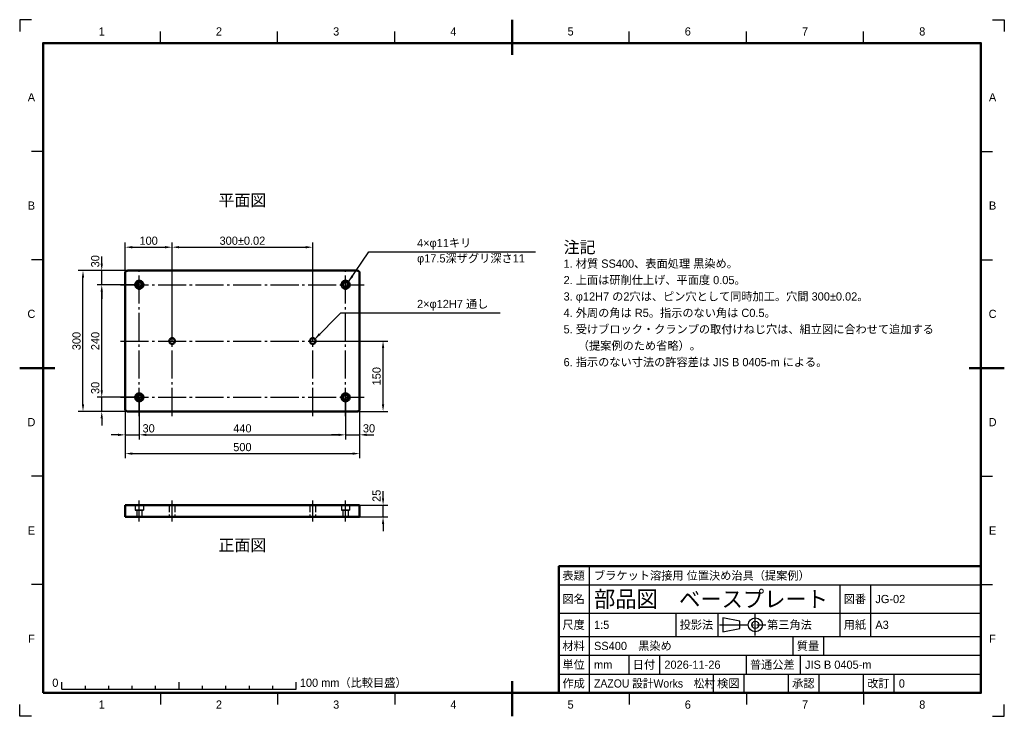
# Model space of a CAD drawing. Header units: millimetres. Extents: x 0 to 2100, y 0 to 1485.
import ezdxf
from ezdxf.enums import TextEntityAlignment as Align

# ---------------------------------------------------------------- set-up
doc = ezdxf.new("R2010")
doc.units = ezdxf.units.MM
doc.header["$LTSCALE"] = 5
doc.linetypes.add('ZCENTER', pattern=[16, 12, -1.5, 1, -1.5])
doc.linetypes.add('ZHIDDEN', pattern=[4, 3, -1])
for name, color, linetype, lineweight in [('かくれ線', 7, 'ZHIDDEN', 25), ('中心線', 7, 'ZCENTER', 25), ('図枠', 7, 'Continuous', 50), ('外形線', 7, 'Continuous', 50), ('寸法線', 7, 'Continuous', 25), ('文字', 7, 'Continuous', 25), ('表', 7, 'Continuous', 25), ('表枠', 7, 'Continuous', 50)]:
    doc.layers.add(name, color=color, linetype=linetype, lineweight=lineweight)
doc.styles.add('JP', font='ipag.ttf')
doc.dimstyles.get("Standard").update_dxf_attribs({"dimtxt": 2.5, "dimasz": 2.5, "dimexe": 1.25, "dimexo": 0.625, "dimtad": 1, "dimcen": 2.5, "dimazin": 3, "dimtfac": 1, "dimtmove": 0, "dimatfit": 3})

msp = doc.modelspace()

# ---------------------------------------------------------------- hatches: boundary and pattern name
at = {"layer": '寸法線'}
h = msp.add_hatch(color=7, dxfattribs=at)
h.dxf.hatch_style = 1
h.paths.add_polyline_path([(701.187, 926.187), (707.497, 940.05), (711.858, 937.056)])
h = msp.add_hatch(color=7, dxfattribs=at)
h.dxf.hatch_style = 1
h.paths.add_polyline_path([(629.243, 804.243), (637.979, 816.719), (641.719, 812.979)])

# ---------------------------------------------------------------- linework, layer by layer
at = {"layer": 'かくれ線'}
for points in [[(225, 425), (225, 450)], [(225, 450), (225.208, 450), (225.417, 450), (225.625, 450), (225.833, 450), (226.042, 450), (226.25, 450), (226.458, 450), (226.667, 450), (226.875, 450), (227.083, 450), (227.292, 450), (227.5, 450), (227.708, 450), (227.917, 450), (228.125, 450), (228.333, 450), (228.542, 450), (228.75, 450), (228.958, 450), (229.167, 450), (229.375, 450), (229.583, 450), (229.792, 450), (230, 450)], [(230, 450), (720, 450)], [(246.25, 450), (246.979, 450), (247.708, 450), (248.438, 450), (249.167, 450), (249.896, 450), (250.625, 450), (251.354, 450), (252.083, 450), (252.812, 450), (253.542, 450), (254.271, 450), (255, 450), (255.729, 450), (256.458, 450), (257.188, 450), (257.917, 450), (258.646, 450), (259.375, 450), (260.104, 450), (260.833, 450), (261.562, 450), (262.292, 450), (263.021, 450), (263.75, 450)], [(263.75, 450), (263.021, 450), (262.292, 450), (261.562, 450), (260.833, 450), (260.104, 450), (259.375, 450), (258.646, 450), (257.917, 450), (257.188, 450), (256.458, 450), (255.729, 450), (255, 450), (254.271, 450), (253.542, 450), (252.812, 450), (252.083, 450), (251.354, 450), (250.625, 450), (249.896, 450), (249.167, 450), (248.438, 450), (247.708, 450), (246.979, 450), (246.25, 450)], [(246.25, 450), (246.979, 450), (247.708, 450), (248.438, 450), (249.167, 450), (249.896, 450), (250.625, 450), (251.354, 450), (252.083, 450), (252.812, 450), (253.542, 450), (254.271, 450), (255, 450), (255.729, 450), (256.458, 450), (257.188, 450), (257.917, 450), (258.646, 450), (259.375, 450), (260.104, 450), (260.833, 450), (261.562, 450), (262.292, 450), (263.021, 450), (263.75, 450)], [(263.75, 450), (263.021, 450), (262.292, 450), (261.562, 450), (260.833, 450), (260.104, 450), (259.375, 450), (258.646, 450), (257.917, 450), (257.188, 450), (256.458, 450), (255.729, 450), (255, 450), (254.271, 450), (253.542, 450), (252.812, 450), (252.083, 450), (251.354, 450), (250.625, 450), (249.896, 450), (249.167, 450), (248.438, 450), (247.708, 450), (246.979, 450), (246.25, 450)], [(246.25, 450), (246.25, 439.2)], [(246.25, 450), (246.25, 439.2)], [(263.75, 450), (263.75, 439.2)], [(263.75, 450), (263.75, 439.2)], [(319, 450), (319.5, 450), (320, 450), (320.5, 450), (321, 450), (321.5, 450), (322, 450), (322.5, 450), (323, 450), (323.5, 450), (324, 450), (324.5, 450), (325, 450), (325.5, 450), (326, 450), (326.5, 450), (327, 450), (327.5, 450), (328, 450), (328.5, 450), (329, 450), (329.5, 450), (330, 450), (330.5, 450), (331, 450)], [(331, 450), (330.5, 450), (330, 450), (329.5, 450), (329, 450), (328.5, 450), (328, 450), (327.5, 450), (327, 450), (326.5, 450), (326, 450), (325.5, 450), (325, 450), (324.5, 450), (324, 450), (323.5, 450), (323, 450), (322.5, 450), (322, 450), (321.5, 450), (321, 450), (320.5, 450), (320, 450), (319.5, 450), (319, 450)], [(319, 450), (319, 425)], [(331, 450), (331, 425)], [(619, 450), (619.5, 450), (620, 450), (620.5, 450), (621, 450), (621.5, 450), (622, 450), (622.5, 450), (623, 450), (623.5, 450), (624, 450), (624.5, 450), (625, 450), (625.5, 450), (626, 450), (626.5, 450), (627, 450), (627.5, 450), (628, 450), (628.5, 450), (629, 450), (629.5, 450), (630, 450), (630.5, 450), (631, 450)], [(631, 450), (630.5, 450), (630, 450), (629.5, 450), (629, 450), (628.5, 450), (628, 450), (627.5, 450), (627, 450), (626.5, 450), (626, 450), (625.5, 450), (625, 450), (624.5, 450), (624, 450), (623.5, 450), (623, 450), (622.5, 450), (622, 450), (621.5, 450), (621, 450), (620.5, 450), (620, 450), (619.5, 450), (619, 450)], [(619, 450), (619, 425)], [(631, 450), (631, 425)], [(686.25, 450), (686.979, 450), (687.708, 450), (688.438, 450), (689.167, 450), (689.896, 450), (690.625, 450), (691.354, 450), (692.083, 450), (692.812, 450), (693.542, 450), (694.271, 450), (695, 450), (695.729, 450), (696.458, 450), (697.188, 450), (697.917, 450), (698.646, 450), (699.375, 450), (700.104, 450), (700.833, 450), (701.562, 450), (702.292, 450), (703.021, 450), (703.75, 450)], [(703.75, 450), (703.021, 450), (702.292, 450), (701.562, 450), (700.833, 450), (700.104, 450), (699.375, 450), (698.646, 450), (697.917, 450), (697.188, 450), (696.458, 450), (695.729, 450), (695, 450), (694.271, 450), (693.542, 450), (692.812, 450), (692.083, 450), (691.354, 450), (690.625, 450), (689.896, 450), (689.167, 450), (688.438, 450), (687.708, 450), (686.979, 450), (686.25, 450)], [(686.25, 450), (686.979, 450), (687.708, 450), (688.438, 450), (689.167, 450), (689.896, 450), (690.625, 450), (691.354, 450), (692.083, 450), (692.812, 450), (693.542, 450), (694.271, 450), (695, 450), (695.729, 450), (696.458, 450), (697.188, 450), (697.917, 450), (698.646, 450), (699.375, 450), (700.104, 450), (700.833, 450), (701.562, 450), (702.292, 450), (703.021, 450), (703.75, 450)], [(703.75, 450), (703.021, 450), (702.292, 450), (701.562, 450), (700.833, 450), (700.104, 450), (699.375, 450), (698.646, 450), (697.917, 450), (697.188, 450), (696.458, 450), (695.729, 450), (695, 450), (694.271, 450), (693.542, 450), (692.812, 450), (692.083, 450), (691.354, 450), (690.625, 450), (689.896, 450), (689.167, 450), (688.438, 450), (687.708, 450), (686.979, 450), (686.25, 450)], [(686.25, 450), (686.25, 439.2)], [(686.25, 450), (686.25, 439.2)], [(703.75, 450), (703.75, 439.2)], [(703.75, 450), (703.75, 439.2)], [(720, 450), (720.208, 450), (720.417, 450), (720.625, 450), (720.833, 450), (721.042, 450), (721.25, 450), (721.458, 450), (721.667, 450), (721.875, 450), (722.083, 450), (722.292, 450), (722.5, 450), (722.708, 450), (722.917, 450), (723.125, 450), (723.333, 450), (723.542, 450), (723.75, 450), (723.958, 450), (724.167, 450), (724.375, 450), (724.583, 450), (724.792, 450), (725, 450)], [(725, 425), (725, 450)], [(225, 425), (225.208, 425), (225.417, 425), (225.625, 425), (225.833, 425), (226.042, 425), (226.25, 425), (226.458, 425), (226.667, 425), (226.875, 425), (227.083, 425), (227.292, 425), (227.5, 425), (227.708, 425), (227.917, 425), (228.125, 425), (228.333, 425), (228.542, 425), (228.75, 425), (228.958, 425), (229.167, 425), (229.375, 425), (229.583, 425), (229.792, 425), (230, 425)], [(230, 425), (720, 425)], [(246.25, 439.2), (246.979, 439.2), (247.708, 439.2), (248.438, 439.2), (249.167, 439.2), (249.896, 439.2), (250.625, 439.2), (251.354, 439.2), (252.083, 439.2), (252.812, 439.2), (253.542, 439.2), (254.271, 439.2), (255, 439.2), (255.729, 439.2), (256.458, 439.2), (257.188, 439.2), (257.917, 439.2), (258.646, 439.2), (259.375, 439.2), (260.104, 439.2), (260.833, 439.2), (261.562, 439.2), (262.292, 439.2), (263.021, 439.2), (263.75, 439.2)], [(263.75, 439.2), (263.021, 439.2), (262.292, 439.2), (261.562, 439.2), (260.833, 439.2), (260.104, 439.2), (259.375, 439.2), (258.646, 439.2), (257.917, 439.2), (257.188, 439.2), (256.458, 439.2), (255.729, 439.2), (255, 439.2), (254.271, 439.2), (253.542, 439.2), (252.812, 439.2), (252.083, 439.2), (251.354, 439.2), (250.625, 439.2), (249.896, 439.2), (249.167, 439.2), (248.438, 439.2), (247.708, 439.2), (246.979, 439.2), (246.25, 439.2)], [(246.25, 439.2), (246.979, 439.2), (247.708, 439.2), (248.438, 439.2), (249.167, 439.2), (249.896, 439.2), (250.625, 439.2), (251.354, 439.2), (252.083, 439.2), (252.812, 439.2), (253.542, 439.2), (254.271, 439.2), (255, 439.2), (255.729, 439.2), (256.458, 439.2), (257.188, 439.2), (257.917, 439.2), (258.646, 439.2), (259.375, 439.2), (260.104, 439.2), (260.833, 439.2), (261.562, 439.2), (262.292, 439.2), (263.021, 439.2), (263.75, 439.2)], [(263.75, 439.2), (263.021, 439.2), (262.292, 439.2), (261.562, 439.2), (260.833, 439.2), (260.104, 439.2), (259.375, 439.2), (258.646, 439.2), (257.917, 439.2), (257.188, 439.2), (256.458, 439.2), (255.729, 439.2), (255, 439.2), (254.271, 439.2), (253.542, 439.2), (252.812, 439.2), (252.083, 439.2), (251.354, 439.2), (250.625, 439.2), (249.896, 439.2), (249.167, 439.2), (248.438, 439.2), (247.708, 439.2), (246.979, 439.2), (246.25, 439.2)], [(249.5, 439.2), (249.958, 439.2), (250.417, 439.2), (250.875, 439.2), (251.333, 439.2), (251.792, 439.2), (252.25, 439.2), (252.708, 439.2), (253.167, 439.2), (253.625, 439.2), (254.083, 439.2), (254.542, 439.2), (255, 439.2), (255.458, 439.2), (255.917, 439.2), (256.375, 439.2), (256.833, 439.2), (257.292, 439.2), (257.75, 439.2), (258.208, 439.2), (258.667, 439.2), (259.125, 439.2), (259.583, 439.2), (260.042, 439.2), (260.5, 439.2)], [(260.5, 439.2), (260.042, 439.2), (259.583, 439.2), (259.125, 439.2), (258.667, 439.2), (258.208, 439.2), (257.75, 439.2), (257.292, 439.2), (256.833, 439.2), (256.375, 439.2), (255.917, 439.2), (255.458, 439.2), (255, 439.2), (254.542, 439.2), (254.083, 439.2), (253.625, 439.2), (253.167, 439.2), (252.708, 439.2), (252.25, 439.2), (251.792, 439.2), (251.333, 439.2), (250.875, 439.2), (250.417, 439.2), (249.958, 439.2), (249.5, 439.2)], [(249.5, 439.2), (249.5, 425)], [(249.5, 439.2), (249.958, 439.2), (250.417, 439.2), (250.875, 439.2), (251.333, 439.2), (251.792, 439.2), (252.25, 439.2), (252.708, 439.2), (253.167, 439.2), (253.625, 439.2), (254.083, 439.2), (254.542, 439.2), (255, 439.2), (255.458, 439.2), (255.917, 439.2), (256.375, 439.2), (256.833, 439.2), (257.292, 439.2), (257.75, 439.2), (258.208, 439.2), (258.667, 439.2), (259.125, 439.2), (259.583, 439.2), (260.042, 439.2), (260.5, 439.2)], [(260.5, 439.2), (260.042, 439.2), (259.583, 439.2), (259.125, 439.2), (258.667, 439.2), (258.208, 439.2), (257.75, 439.2), (257.292, 439.2), (256.833, 439.2), (256.375, 439.2), (255.917, 439.2), (255.458, 439.2), (255, 439.2), (254.542, 439.2), (254.083, 439.2), (253.625, 439.2), (253.167, 439.2), (252.708, 439.2), (252.25, 439.2), (251.792, 439.2), (251.333, 439.2), (250.875, 439.2), (250.417, 439.2), (249.958, 439.2), (249.5, 439.2)], [(249.5, 439.2), (249.5, 425)], [(249.5, 425), (249.958, 425), (250.417, 425), (250.875, 425), (251.333, 425), (251.792, 425), (252.25, 425), (252.708, 425), (253.167, 425), (253.625, 425), (254.083, 425), (254.542, 425), (255, 425), (255.458, 425), (255.917, 425), (256.375, 425), (256.833, 425), (257.292, 425), (257.75, 425), (258.208, 425), (258.667, 425), (259.125, 425), (259.583, 425), (260.042, 425), (260.5, 425)], [(260.5, 425), (260.042, 425), (259.583, 425), (259.125, 425), (258.667, 425), (258.208, 425), (257.75, 425), (257.292, 425), (256.833, 425), (256.375, 425), (255.917, 425), (255.458, 425), (255, 425), (254.542, 425), (254.083, 425), (253.625, 425), (253.167, 425), (252.708, 425), (252.25, 425), (251.792, 425), (251.333, 425), (250.875, 425), (250.417, 425), (249.958, 425), (249.5, 425)], [(249.5, 425), (249.958, 425), (250.417, 425), (250.875, 425), (251.333, 425), (251.792, 425), (252.25, 425), (252.708, 425), (253.167, 425), (253.625, 425), (254.083, 425), (254.542, 425), (255, 425), (255.458, 425), (255.917, 425), (256.375, 425), (256.833, 425), (257.292, 425), (257.75, 425), (258.208, 425), (258.667, 425), (259.125, 425), (259.583, 425), (260.042, 425), (260.5, 425)], [(260.5, 425), (260.042, 425), (259.583, 425), (259.125, 425), (258.667, 425), (258.208, 425), (257.75, 425), (257.292, 425), (256.833, 425), (256.375, 425), (255.917, 425), (255.458, 425), (255, 425), (254.542, 425), (254.083, 425), (253.625, 425), (253.167, 425), (252.708, 425), (252.25, 425), (251.792, 425), (251.333, 425), (250.875, 425), (250.417, 425), (249.958, 425), (249.5, 425)], [(260.5, 439.2), (260.5, 425)], [(260.5, 439.2), (260.5, 425)], [(319, 425), (319.5, 425), (320, 425), (320.5, 425), (321, 425), (321.5, 425), (322, 425), (322.5, 425), (323, 425), (323.5, 425), (324, 425), (324.5, 425), (325, 425), (325.5, 425), (326, 425), (326.5, 425), (327, 425), (327.5, 425), (328, 425), (328.5, 425), (329, 425), (329.5, 425), (330, 425), (330.5, 425), (331, 425)], [(331, 425), (330.5, 425), (330, 425), (329.5, 425), (329, 425), (328.5, 425), (328, 425), (327.5, 425), (327, 425), (326.5, 425), (326, 425), (325.5, 425), (325, 425), (324.5, 425), (324, 425), (323.5, 425), (323, 425), (322.5, 425), (322, 425), (321.5, 425), (321, 425), (320.5, 425), (320, 425), (319.5, 425), (319, 425)], [(619, 425), (619.5, 425), (620, 425), (620.5, 425), (621, 425), (621.5, 425), (622, 425), (622.5, 425), (623, 425), (623.5, 425), (624, 425), (624.5, 425), (625, 425), (625.5, 425), (626, 425), (626.5, 425), (627, 425), (627.5, 425), (628, 425), (628.5, 425), (629, 425), (629.5, 425), (630, 425), (630.5, 425), (631, 425)], [(631, 425), (630.5, 425), (630, 425), (629.5, 425), (629, 425), (628.5, 425), (628, 425), (627.5, 425), (627, 425), (626.5, 425), (626, 425), (625.5, 425), (625, 425), (624.5, 425), (624, 425), (623.5, 425), (623, 425), (622.5, 425), (622, 425), (621.5, 425), (621, 425), (620.5, 425), (620, 425), (619.5, 425), (619, 425)], [(686.25, 439.2), (686.979, 439.2), (687.708, 439.2), (688.438, 439.2), (689.167, 439.2), (689.896, 439.2), (690.625, 439.2), (691.354, 439.2), (692.083, 439.2), (692.812, 439.2), (693.542, 439.2), (694.271, 439.2), (695, 439.2), (695.729, 439.2), (696.458, 439.2), (697.188, 439.2), (697.917, 439.2), (698.646, 439.2), (699.375, 439.2), (700.104, 439.2), (700.833, 439.2), (701.562, 439.2), (702.292, 439.2), (703.021, 439.2), (703.75, 439.2)], [(703.75, 439.2), (703.021, 439.2), (702.292, 439.2), (701.562, 439.2), (700.833, 439.2), (700.104, 439.2), (699.375, 439.2), (698.646, 439.2), (697.917, 439.2), (697.188, 439.2), (696.458, 439.2), (695.729, 439.2), (695, 439.2), (694.271, 439.2), (693.542, 439.2), (692.812, 439.2), (692.083, 439.2), (691.354, 439.2), (690.625, 439.2), (689.896, 439.2), (689.167, 439.2), (688.438, 439.2), (687.708, 439.2), (686.979, 439.2), (686.25, 439.2)], [(686.25, 439.2), (686.979, 439.2), (687.708, 439.2), (688.438, 439.2), (689.167, 439.2), (689.896, 439.2), (690.625, 439.2), (691.354, 439.2), (692.083, 439.2), (692.812, 439.2), (693.542, 439.2), (694.271, 439.2), (695, 439.2), (695.729, 439.2), (696.458, 439.2), (697.188, 439.2), (697.917, 439.2), (698.646, 439.2), (699.375, 439.2), (700.104, 439.2), (700.833, 439.2), (701.562, 439.2), (702.292, 439.2), (703.021, 439.2), (703.75, 439.2)], [(703.75, 439.2), (703.021, 439.2), (702.292, 439.2), (701.562, 439.2), (700.833, 439.2), (700.104, 439.2), (699.375, 439.2), (698.646, 439.2), (697.917, 439.2), (697.188, 439.2), (696.458, 439.2), (695.729, 439.2), (695, 439.2), (694.271, 439.2), (693.542, 439.2), (692.812, 439.2), (692.083, 439.2), (691.354, 439.2), (690.625, 439.2), (689.896, 439.2), (689.167, 439.2), (688.438, 439.2), (687.708, 439.2), (686.979, 439.2), (686.25, 439.2)], [(689.5, 439.2), (689.958, 439.2), (690.417, 439.2), (690.875, 439.2), (691.333, 439.2), (691.792, 439.2), (692.25, 439.2), (692.708, 439.2), (693.167, 439.2), (693.625, 439.2), (694.083, 439.2), (694.542, 439.2), (695, 439.2), (695.458, 439.2), (695.917, 439.2), (696.375, 439.2), (696.833, 439.2), (697.292, 439.2), (697.75, 439.2), (698.208, 439.2), (698.667, 439.2), (699.125, 439.2), (699.583, 439.2), (700.042, 439.2), (700.5, 439.2)], [(700.5, 439.2), (700.042, 439.2), (699.583, 439.2), (699.125, 439.2), (698.667, 439.2), (698.208, 439.2), (697.75, 439.2), (697.292, 439.2), (696.833, 439.2), (696.375, 439.2), (695.917, 439.2), (695.458, 439.2), (695, 439.2), (694.542, 439.2), (694.083, 439.2), (693.625, 439.2), (693.167, 439.2), (692.708, 439.2), (692.25, 439.2), (691.792, 439.2), (691.333, 439.2), (690.875, 439.2), (690.417, 439.2), (689.958, 439.2), (689.5, 439.2)], [(689.5, 439.2), (689.5, 425)], [(689.5, 439.2), (689.958, 439.2), (690.417, 439.2), (690.875, 439.2), (691.333, 439.2), (691.792, 439.2), (692.25, 439.2), (692.708, 439.2), (693.167, 439.2), (693.625, 439.2), (694.083, 439.2), (694.542, 439.2), (695, 439.2), (695.458, 439.2), (695.917, 439.2), (696.375, 439.2), (696.833, 439.2), (697.292, 439.2), (697.75, 439.2), (698.208, 439.2), (698.667, 439.2), (699.125, 439.2), (699.583, 439.2), (700.042, 439.2), (700.5, 439.2)], [(700.5, 439.2), (700.042, 439.2), (699.583, 439.2), (699.125, 439.2), (698.667, 439.2), (698.208, 439.2), (697.75, 439.2), (697.292, 439.2), (696.833, 439.2), (696.375, 439.2), (695.917, 439.2), (695.458, 439.2), (695, 439.2), (694.542, 439.2), (694.083, 439.2), (693.625, 439.2), (693.167, 439.2), (692.708, 439.2), (692.25, 439.2), (691.792, 439.2), (691.333, 439.2), (690.875, 439.2), (690.417, 439.2), (689.958, 439.2), (689.5, 439.2)], [(689.5, 439.2), (689.5, 425)], [(689.5, 425), (689.958, 425), (690.417, 425), (690.875, 425), (691.333, 425), (691.792, 425), (692.25, 425), (692.708, 425), (693.167, 425), (693.625, 425), (694.083, 425), (694.542, 425), (695, 425), (695.458, 425), (695.917, 425), (696.375, 425), (696.833, 425), (697.292, 425), (697.75, 425), (698.208, 425), (698.667, 425), (699.125, 425), (699.583, 425), (700.042, 425), (700.5, 425)], [(700.5, 425), (700.042, 425), (699.583, 425), (699.125, 425), (698.667, 425), (698.208, 425), (697.75, 425), (697.292, 425), (696.833, 425), (696.375, 425), (695.917, 425), (695.458, 425), (695, 425), (694.542, 425), (694.083, 425), (693.625, 425), (693.167, 425), (692.708, 425), (692.25, 425), (691.792, 425), (691.333, 425), (690.875, 425), (690.417, 425), (689.958, 425), (689.5, 425)], [(689.5, 425), (689.958, 425), (690.417, 425), (690.875, 425), (691.333, 425), (691.792, 425), (692.25, 425), (692.708, 425), (693.167, 425), (693.625, 425), (694.083, 425), (694.542, 425), (695, 425), (695.458, 425), (695.917, 425), (696.375, 425), (696.833, 425), (697.292, 425), (697.75, 425), (698.208, 425), (698.667, 425), (699.125, 425), (699.583, 425), (700.042, 425), (700.5, 425)], [(700.5, 425), (700.042, 425), (699.583, 425), (699.125, 425), (698.667, 425), (698.208, 425), (697.75, 425), (697.292, 425), (696.833, 425), (696.375, 425), (695.917, 425), (695.458, 425), (695, 425), (694.542, 425), (694.083, 425), (693.625, 425), (693.167, 425), (692.708, 425), (692.25, 425), (691.792, 425), (691.333, 425), (690.875, 425), (690.417, 425), (689.958, 425), (689.5, 425)], [(700.5, 439.2), (700.5, 425)], [(700.5, 439.2), (700.5, 425)], [(720, 425), (720.208, 425), (720.417, 425), (720.625, 425), (720.833, 425), (721.042, 425), (721.25, 425), (721.458, 425), (721.667, 425), (721.875, 425), (722.083, 425), (722.292, 425), (722.5, 425), (722.708, 425), (722.917, 425), (723.125, 425), (723.333, 425), (723.542, 425), (723.75, 425), (723.958, 425), (724.167, 425), (724.375, 425), (724.583, 425), (724.792, 425), (725, 425)]]:
    msp.add_lwpolyline(points, dxfattribs=at)
at = {"layer": '中心線'}
for p, q in [((255, 640), (255, 960)), ((325, 640), (325, 960)), ((625, 640), (625, 960)), ((695, 640), (695, 960)), ((215, 920), (735, 920)), ((215, 800), (735, 800)), ((215, 680), (735, 680)), ((255, 415), (255, 460)), ((325, 415), (325, 460)), ((625, 415), (625, 460)), ((695, 415), (695, 460)), ((1568.979, 172.5), (1568.979, 217.5)), ((1492.479, 195), (1591.479, 195))]:
    msp.add_line(p, q, dxfattribs=at)
at = {"layer": '図枠'}
for p, q in [((1050, 1485), (1050, 1410)), ((0, 742.5), (75, 742.5)), ((2100, 742.5), (2025, 742.5)), ((1050, 0), (1050, 75))]:
    msp.add_line(p, q, dxfattribs=at)
msp.add_lwpolyline([(50, 50), (2050, 50), (2050, 1435), (50, 1435)], close=True, dxfattribs=at)
at = {"layer": '外形線'}
for points in [[(225, 945), (225.011, 945.327), (225.043, 945.653), (225.096, 945.975), (225.17, 946.294), (225.265, 946.607), (225.381, 946.913), (225.516, 947.211), (225.67, 947.5), (225.843, 947.778), (226.033, 948.044), (226.241, 948.297), (226.464, 948.536), (226.703, 948.759), (226.956, 948.967), (227.222, 949.157), (227.5, 949.33), (227.789, 949.484), (228.087, 949.619), (228.393, 949.735), (228.706, 949.83), (229.025, 949.904), (229.347, 949.957), (229.673, 949.989), (230, 950)], [(225, 655), (225, 945)], [(230, 950), (720, 950)], [(720, 950), (720.327, 949.989), (720.653, 949.957), (720.975, 949.904), (721.294, 949.83), (721.607, 949.735), (721.913, 949.619), (722.211, 949.484), (722.5, 949.33), (722.778, 949.157), (723.044, 948.967), (723.297, 948.759), (723.536, 948.536), (723.759, 948.297), (723.967, 948.044), (724.157, 947.778), (724.33, 947.5), (724.484, 947.211), (724.619, 946.913), (724.735, 946.607), (724.83, 946.294), (724.904, 945.975), (724.957, 945.653), (724.989, 945.327), (725, 945)], [(725, 655), (725, 945)], [(246.25, 920), (246.548, 922.265), (247.422, 924.375), (248.813, 926.187), (250.625, 927.578), (252.735, 928.452), (255, 928.75), (257.265, 928.452), (259.375, 927.578), (261.187, 926.187), (262.578, 924.375), (263.452, 922.265), (263.75, 920), (263.452, 917.735), (262.578, 915.625), (261.187, 913.813), (259.375, 912.422), (257.265, 911.548), (255, 911.25), (252.735, 911.548), (250.625, 912.422), (248.813, 913.813), (247.422, 915.625), (246.548, 917.735), (246.25, 920)], [(249.5, 920), (249.687, 921.424), (250.237, 922.75), (251.111, 923.889), (252.25, 924.763), (253.576, 925.313), (255, 925.5), (256.424, 925.313), (257.75, 924.763), (258.889, 923.889), (259.763, 922.75), (260.313, 921.424), (260.5, 920), (260.313, 918.576), (259.763, 917.25), (258.889, 916.111), (257.75, 915.237), (256.424, 914.687), (255, 914.5), (253.576, 914.687), (252.25, 915.237), (251.111, 916.111), (250.237, 917.25), (249.687, 918.576), (249.5, 920)], [(686.25, 920), (686.548, 922.265), (687.422, 924.375), (688.813, 926.187), (690.625, 927.578), (692.735, 928.452), (695, 928.75), (697.265, 928.452), (699.375, 927.578), (701.187, 926.187), (702.578, 924.375), (703.452, 922.265), (703.75, 920), (703.452, 917.735), (702.578, 915.625), (701.187, 913.813), (699.375, 912.422), (697.265, 911.548), (695, 911.25), (692.735, 911.548), (690.625, 912.422), (688.813, 913.813), (687.422, 915.625), (686.548, 917.735), (686.25, 920)], [(689.5, 920), (689.687, 921.424), (690.237, 922.75), (691.111, 923.889), (692.25, 924.763), (693.576, 925.313), (695, 925.5), (696.424, 925.313), (697.75, 924.763), (698.889, 923.889), (699.763, 922.75), (700.313, 921.424), (700.5, 920), (700.313, 918.576), (699.763, 917.25), (698.889, 916.111), (697.75, 915.237), (696.424, 914.687), (695, 914.5), (693.576, 914.687), (692.25, 915.237), (691.111, 916.111), (690.237, 917.25), (689.687, 918.576), (689.5, 920)], [(319, 800), (319.204, 801.553), (319.804, 803), (320.757, 804.243), (322, 805.196), (323.447, 805.796), (325, 806), (326.553, 805.796), (328, 805.196), (329.243, 804.243), (330.196, 803), (330.796, 801.553), (331, 800), (330.796, 798.447), (330.196, 797), (329.243, 795.757), (328, 794.804), (326.553, 794.204), (325, 794), (323.447, 794.204), (322, 794.804), (320.757, 795.757), (319.804, 797), (319.204, 798.447), (319, 800)], [(619, 800), (619.204, 801.553), (619.804, 803), (620.757, 804.243), (622, 805.196), (623.447, 805.796), (625, 806), (626.553, 805.796), (628, 805.196), (629.243, 804.243), (630.196, 803), (630.796, 801.553), (631, 800), (630.796, 798.447), (630.196, 797), (629.243, 795.757), (628, 794.804), (626.553, 794.204), (625, 794), (623.447, 794.204), (622, 794.804), (620.757, 795.757), (619.804, 797), (619.204, 798.447), (619, 800)], [(246.25, 680), (246.548, 682.265), (247.422, 684.375), (248.813, 686.187), (250.625, 687.578), (252.735, 688.452), (255, 688.75), (257.265, 688.452), (259.375, 687.578), (261.187, 686.187), (262.578, 684.375), (263.452, 682.265), (263.75, 680), (263.452, 677.735), (262.578, 675.625), (261.187, 673.813), (259.375, 672.422), (257.265, 671.548), (255, 671.25), (252.735, 671.548), (250.625, 672.422), (248.813, 673.813), (247.422, 675.625), (246.548, 677.735), (246.25, 680)], [(249.5, 680), (249.687, 681.424), (250.237, 682.75), (251.111, 683.889), (252.25, 684.763), (253.576, 685.313), (255, 685.5), (256.424, 685.313), (257.75, 684.763), (258.889, 683.889), (259.763, 682.75), (260.313, 681.424), (260.5, 680), (260.313, 678.576), (259.763, 677.25), (258.889, 676.111), (257.75, 675.237), (256.424, 674.687), (255, 674.5), (253.576, 674.687), (252.25, 675.237), (251.111, 676.111), (250.237, 677.25), (249.687, 678.576), (249.5, 680)], [(686.25, 680), (686.548, 682.265), (687.422, 684.375), (688.813, 686.187), (690.625, 687.578), (692.735, 688.452), (695, 688.75), (697.265, 688.452), (699.375, 687.578), (701.187, 686.187), (702.578, 684.375), (703.452, 682.265), (703.75, 680), (703.452, 677.735), (702.578, 675.625), (701.187, 673.813), (699.375, 672.422), (697.265, 671.548), (695, 671.25), (692.735, 671.548), (690.625, 672.422), (688.813, 673.813), (687.422, 675.625), (686.548, 677.735), (686.25, 680)], [(689.5, 680), (689.687, 681.424), (690.237, 682.75), (691.111, 683.889), (692.25, 684.763), (693.576, 685.313), (695, 685.5), (696.424, 685.313), (697.75, 684.763), (698.889, 683.889), (699.763, 682.75), (700.313, 681.424), (700.5, 680), (700.313, 678.576), (699.763, 677.25), (698.889, 676.111), (697.75, 675.237), (696.424, 674.687), (695, 674.5), (693.576, 674.687), (692.25, 675.237), (691.111, 676.111), (690.237, 677.25), (689.687, 678.576), (689.5, 680)], [(225, 655), (225.011, 654.673), (225.043, 654.347), (225.096, 654.025), (225.17, 653.706), (225.265, 653.393), (225.381, 653.087), (225.516, 652.789), (225.67, 652.5), (225.843, 652.222), (226.033, 651.956), (226.241, 651.703), (226.464, 651.464), (226.703, 651.241), (226.956, 651.033), (227.222, 650.843), (227.5, 650.67), (227.789, 650.516), (228.087, 650.381), (228.393, 650.265), (228.706, 650.17), (229.025, 650.096), (229.347, 650.043), (229.673, 650.011), (230, 650)], [(720, 650), (720.327, 650.011), (720.653, 650.043), (720.975, 650.096), (721.294, 650.17), (721.607, 650.265), (721.913, 650.381), (722.211, 650.516), (722.5, 650.67), (722.778, 650.843), (723.044, 651.033), (723.297, 651.241), (723.536, 651.464), (723.759, 651.703), (723.967, 651.956), (724.157, 652.222), (724.33, 652.5), (724.484, 652.789), (724.619, 653.087), (724.735, 653.393), (724.83, 653.706), (724.904, 654.025), (724.957, 654.347), (724.989, 654.673), (725, 655)], [(230, 650), (720, 650)], [(225, 425), (225, 450)], [(225, 450), (225.208, 450), (225.417, 450), (225.625, 450), (225.833, 450), (226.042, 450), (226.25, 450), (226.458, 450), (226.667, 450), (226.875, 450), (227.083, 450), (227.292, 450), (227.5, 450), (227.708, 450), (227.917, 450), (228.125, 450), (228.333, 450), (228.542, 450), (228.75, 450), (228.958, 450), (229.167, 450), (229.375, 450), (229.583, 450), (229.792, 450), (230, 450)], [(230, 450), (720, 450)], [(720, 450), (720.208, 450), (720.417, 450), (720.625, 450), (720.833, 450), (721.042, 450), (721.25, 450), (721.458, 450), (721.667, 450), (721.875, 450), (722.083, 450), (722.292, 450), (722.5, 450), (722.708, 450), (722.917, 450), (723.125, 450), (723.333, 450), (723.542, 450), (723.75, 450), (723.958, 450), (724.167, 450), (724.375, 450), (724.583, 450), (724.792, 450), (725, 450)], [(725, 425), (725, 450)], [(225, 425), (225.208, 425), (225.417, 425), (225.625, 425), (225.833, 425), (226.042, 425), (226.25, 425), (226.458, 425), (226.667, 425), (226.875, 425), (227.083, 425), (227.292, 425), (227.5, 425), (227.708, 425), (227.917, 425), (228.125, 425), (228.333, 425), (228.542, 425), (228.75, 425), (228.958, 425), (229.167, 425), (229.375, 425), (229.583, 425), (229.792, 425), (230, 425)], [(230, 425), (720, 425)], [(720, 425), (720.208, 425), (720.417, 425), (720.625, 425), (720.833, 425), (721.042, 425), (721.25, 425), (721.458, 425), (721.667, 425), (721.875, 425), (722.083, 425), (722.292, 425), (722.5, 425), (722.708, 425), (722.917, 425), (723.125, 425), (723.333, 425), (723.542, 425), (723.75, 425), (723.958, 425), (724.167, 425), (724.375, 425), (724.583, 425), (724.792, 425), (725, 425)]]:
    msp.add_lwpolyline(points, dxfattribs=at)
at = {"layer": '寸法線'}
for p, q in [((845, 990), (1099.93, 990)), ((845, 860), (1024.951, 860))]:
    msp.add_line(p, q, dxfattribs=at)
for points in [[(701.187, 926.187), (745, 990), (845, 990)], [(629.243, 804.243), (685, 860), (845, 860)]]:
    msp.add_lwpolyline(points, dxfattribs=at)
at = {"layer": '表'}
for p, q in [((300, 1435), (300, 1460)), ((550, 1435), (550, 1460)), ((800, 1435), (800, 1460)), ((1050, 1435), (1050, 1460)), ((1300, 1435), (1300, 1460)), ((1550, 1435), (1550, 1460)), ((1800, 1435), (1800, 1460)), ((50, 1204.167), (25, 1204.167)), ((2050, 1204.167), (2075, 1204.167)), ((50, 973.333), (25, 973.333)), ((2050, 973.333), (2075, 973.333)), ((50, 742.5), (25, 742.5)), ((2050, 742.5), (2075, 742.5)), ((50, 511.667), (25, 511.667)), ((2050, 511.667), (2075, 511.667)), ((1214.986, 280), (1214.986, 320)), ((50, 280.833), (25, 280.833)), ((1150, 280), (2050, 280)), ((1214.986, 220), (1214.986, 280)), ((1750, 220), (1750, 280)), ((1814.986, 220), (1814.986, 280)), ((2050, 280.833), (2075, 280.833)), ((1150, 220), (2050, 220)), ((1214.986, 170), (1214.986, 220)), ((1400, 170), (1400, 220)), ((1489.979, 170), (1489.979, 220)), ((1750, 170), (1750, 220)), ((1814.986, 170), (1814.986, 220)), ((1150, 170), (2050, 170)), ((1214.986, 130), (1214.986, 170)), ((1650, 130), (1650, 170)), ((1714.986, 130), (1714.986, 170)), ((1150, 130), (2050, 130)), ((1214.986, 90), (1214.986, 130)), ((1300, 90), (1300, 130)), ((1364.986, 90), (1364.986, 130)), ((1550, 90), (1550, 130)), ((1664.972, 90), (1664.972, 130)), ((1150, 90), (2050, 90)), ((1214.986, 50), (1214.986, 90)), ((1480, 50), (1480, 90)), ((1544.986, 50), (1544.986, 90)), ((1640, 50), (1640, 90)), ((1704.986, 50), (1704.986, 90)), ((1800, 50), (1800, 90)), ((1864.986, 50), (1864.986, 90)), ((90, 57.5), (90, 72.5)), ((140, 57.5), (140, 65)), ((190, 57.5), (190, 65)), ((240, 57.5), (240, 65)), ((290, 57.5), (290, 65)), ((340, 57.5), (340, 72.5)), ((390, 57.5), (390, 65)), ((440, 57.5), (440, 65)), ((490, 57.5), (490, 65)), ((540, 57.5), (540, 65)), ((590, 57.5), (590, 72.5)), ((90, 57.5), (590, 57.5)), ((300, 50), (300, 25)), ((550, 50), (550, 25)), ((800, 50), (800, 25)), ((1050, 50), (1050, 25)), ((1300, 50), (1300, 25)), ((1550, 50), (1550, 25)), ((1800, 50), (1800, 25))]:
    msp.add_line(p, q, dxfattribs=at)
for points in [[(25, 1485), (0, 1485), (0, 1460)], [(2075, 1485), (2100, 1485), (2100, 1460)], [(25, 0), (0, 0), (0, 25)], [(2075, 0), (2100, 0), (2100, 25)]]:
    msp.add_lwpolyline(points, dxfattribs=at)
msp.add_lwpolyline([(1499.979, 180), (1535.979, 187.5), (1535.979, 202.5), (1499.979, 210)], close=True, dxfattribs=at)
for radius in [15, 7.5]:
    msp.add_circle((1568.979, 195), radius, dxfattribs=at)
at = {"layer": '表枠'}
msp.add_lwpolyline([(1150, 50), (2050, 50), (2050, 320), (1150, 320)], close=True, dxfattribs=at)

# ---------------------------------------------------------------- texts
at = {"layer": '文字', "style": 'JP'}
for s, height, p in [('1', 17.5, (175, 1460)), ('2', 17.5, (425, 1460)), ('3', 17.5, (675, 1460)), ('4', 17.5, (925, 1460)), ('5', 17.5, (1175, 1460)), ('6', 17.5, (1425, 1460)), ('7', 17.5, (1675, 1460)), ('8', 17.5, (1925, 1460)), ('A', 17.5, (25, 1319.583)), ('A', 17.5, (2075, 1319.583)), ('平面図', 25, (475, 1100)), ('B', 17.5, (25, 1088.75)), ('B', 17.5, (2075, 1088.75)), ('C', 17.5, (25, 857.917)), ('C', 17.5, (2075, 857.917)), ('D', 17.5, (25, 627.083)), ('D', 17.5, (2075, 627.083)), ('E', 17.5, (25, 396.25)), ('E', 17.5, (2075, 396.25)), ('正面図', 25, (475, 365)), ('F', 17.5, (25, 165.417)), ('F', 17.5, (2075, 165.417)), ('1', 17.5, (175, 25)), ('2', 17.5, (425, 25)), ('3', 17.5, (675, 25)), ('4', 17.5, (925, 25)), ('5', 17.5, (1175, 25)), ('6', 17.5, (1425, 25)), ('7', 17.5, (1675, 25)), ('8', 17.5, (1925, 25))]:
    msp.add_text(s, height=height, dxfattribs=at).set_placement(p, align=Align.MIDDLE_CENTER)
for s, p in [('4×φ11キリ', (847.5, 995)), ('2×φ12H7 通し', (847.5, 865)), ('100 mm（比較目盛）', (597.5, 57.5))]:
    msp.add_text(s, height=17.5, dxfattribs=at).set_placement(p, align=Align.BOTTOM_LEFT)
for s, height, p in [('注記', 25, (1160, 1000)), ('1. 材質 SS400、表面処理 黒染め。', 17.5, (1160, 965)), ('2. 上面は研削仕上げ、平面度 0.05。', 17.5, (1160, 930)), ('3. φ12H7 の2穴は、ピン穴として同時加工。穴間 300±0.02。', 17.5, (1160, 895)), ('4. 外周の角は R5。指示のない角は C0.5。', 17.5, (1160, 860)), ('5. 受けブロック・クランプの取付けねじ穴は、組立図に合わせて追加する', 17.5, (1160, 825)), ('\u3000 （提案例のため省略）。', 17.5, (1160, 790)), ('6. 指示のない寸法の許容差は JIS B 0405-m による。', 17.5, (1160, 755)), ('表題', 17.5, (1157.5, 300)), ('ブラケット溶接用 位置決め治具（提案例）', 17.5, (1224.986, 300)), ('図名', 17.5, (1157.5, 250)), ('図番', 17.5, (1757.5, 250)), ('JG-02', 17.5, (1824.986, 250)), ('尺度', 17.5, (1157.5, 195)), ('1:5', 17.5, (1224.986, 195)), ('投影法', 17.5, (1407.5, 195)), ('第三角法', 17.5, (1593.979, 195)), ('用紙', 17.5, (1757.5, 195)), ('A3', 17.5, (1824.986, 195)), ('材料', 17.5, (1157.5, 150)), ('SS400\u3000黒染め', 17.5, (1224.986, 150)), ('質量', 17.5, (1657.5, 150)), ('単位', 17.5, (1157.5, 110)), ('mm', 17.5, (1224.986, 110)), ('日付', 17.5, (1307.5, 110)), ('2026-11-26', 17.5, (1374.986, 110)), ('普通公差', 17.5, (1557.5, 110)), ('JIS B 0405-m', 17.5, (1674.972, 110)), ('作成', 17.5, (1157.5, 70)), ('検図', 17.5, (1487.5, 70)), ('承認', 17.5, (1647.5, 70)), ('改訂', 17.5, (1807.5, 70)), ('0', 17.5, (1874.986, 70))]:
    msp.add_text(s, height=height, dxfattribs=at).set_placement(p, align=Align.MIDDLE_LEFT)
msp.add_text('φ17.5深ザグリ深さ11', height=17.5, dxfattribs=at).set_placement((847.5, 985), align=Align.TOP_LEFT)
at = {"layer": '文字', "style": 'JP', "width": 0.95}
for s, height, p in [('部品図\u3000ベースプレート', 35, (1224.986, 250)), ('ZAZOU 設計Works\u3000松村', 17.5, (1224.986, 70))]:
    msp.add_text(s, height=height, dxfattribs=at).set_placement(p, align=Align.MIDDLE_LEFT)
at = {"layer": '文字', "style": 'JP'}
msp.add_text('0', height=17.5, dxfattribs=at).set_placement((82.5, 57.5), align=Align.BOTTOM_RIGHT)

# ---------------------------------------------------------------- dimensions: what is measured, and where the dimension line sits
at = {"layer": '寸法線'}
for base, p1, p2, text in [((225, 1000), (225, 945), (325, 800), '100'), ((325, 1000), (325, 800), (625, 800), '300±0.02'), ((255, 600), (255, 680), (695, 680), '440'), ((225, 560), (225, 655), (725, 655), '500')]:
    msp.add_linear_dim(base=base, p1=p1, p2=p2, text=text, dimstyle='Standard', override={"dimtxt": 17.5, "dimasz": 15, "dimexe": 10, "dimexo": 0, "dimgap": 5, "dimtad": 1, "dimtih": 0, "dimtoh": 0, "dimdec": 2, "dimzin": 8, "dimtxsty": 'JP', "dimtsz": 0, "dimclrd": 256, "dimclre": 256, "dimclrt": 256, "dimtix": 0, "dimtmove": 0, "dimlwd": -1, "dimlwe": -1}, dxfattribs=at).render()
for base, p1, p2, location, text in [((175, 920), (255, 920), (230, 950), (161.25, 969.997), '30'), ((175, 650), (230, 650), (255, 680), (161.25, 699.997), '30'), ((775, 425), (725, 425), (725, 450), (761.25, 469.997), '25')]:
    msp.add_linear_dim(base=base, p1=p1, p2=p2, angle=90, location=location, text=text, dimstyle='Standard', override={"dimtxt": 17.5, "dimasz": 15, "dimexe": 10, "dimexo": 0, "dimgap": 5, "dimtad": 1, "dimtih": 0, "dimtoh": 0, "dimdec": 2, "dimzin": 8, "dimtxsty": 'JP', "dimtsz": 0, "dimclrd": 256, "dimclre": 256, "dimclrt": 256, "dimtix": 0, "dimtmove": 2, "dimlwd": -1, "dimlwe": -1}, dxfattribs=at).render()
for base, p1, p2, text in [((135, 650), (230, 650), (230, 950), '300'), ((175, 680), (255, 680), (255, 920), '240'), ((775, 650), (720, 650), (625, 800), '150')]:
    msp.add_linear_dim(base=base, p1=p1, p2=p2, angle=90, text=text, dimstyle='Standard', override={"dimtxt": 17.5, "dimasz": 15, "dimexe": 10, "dimexo": 0, "dimgap": 5, "dimtad": 1, "dimtih": 0, "dimtoh": 0, "dimdec": 2, "dimzin": 8, "dimtxsty": 'JP', "dimtsz": 0, "dimclrd": 256, "dimclre": 256, "dimclrt": 256, "dimtix": 0, "dimtmove": 0, "dimlwd": -1, "dimlwe": -1}, dxfattribs=at).render()
for base, p1, p2, location in [((225, 600), (225, 655), (255, 680), (274.997, 613.75)), ((695, 600), (695, 680), (725, 655), (744.997, 613.75))]:
    msp.add_linear_dim(base=base, p1=p1, p2=p2, location=location, text='30', dimstyle='Standard', override={"dimtxt": 17.5, "dimasz": 15, "dimexe": 10, "dimexo": 0, "dimgap": 5, "dimtad": 1, "dimtih": 0, "dimtoh": 0, "dimdec": 2, "dimzin": 8, "dimtxsty": 'JP', "dimtsz": 0, "dimclrd": 256, "dimclre": 256, "dimclrt": 256, "dimtix": 0, "dimtmove": 2, "dimlwd": -1, "dimlwe": -1}, dxfattribs=at).render()

doc.saveas('drawing.dxf')
